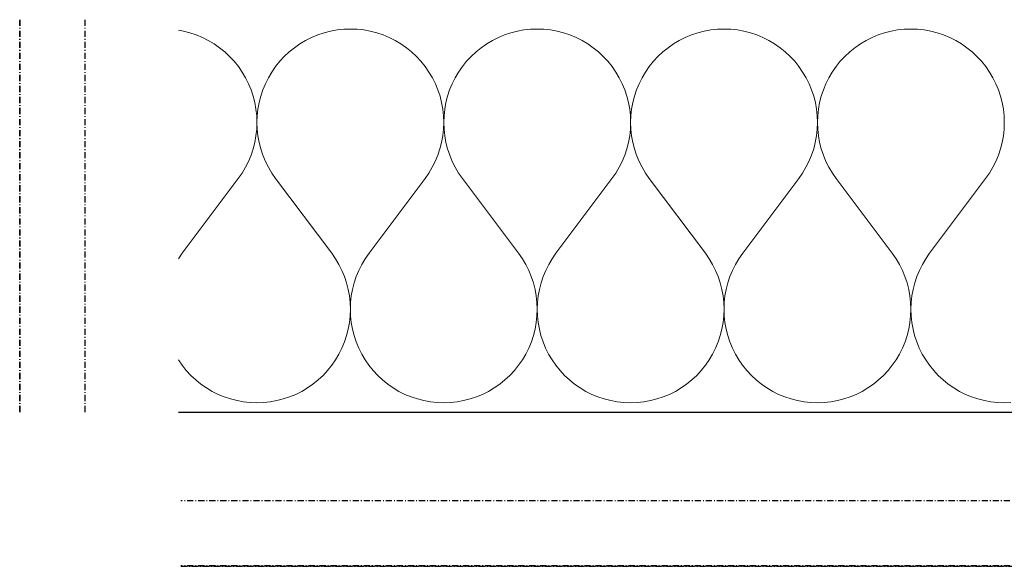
# Model space of a CAD drawing. Header units: millimetres. Extents: x -28017 to 3863, y -4271 to 20239.
# Tile 5 of 105: x -20706 to -20305, y 127 to 350. Entities that reach past the tile are written whole.
import ezdxf

# ---------------------------------------------------------------- set-up
doc = ezdxf.new("R2010")
doc.units = ezdxf.units.MM
doc.header["$MEASUREMENT"] = 0
doc.linetypes.add('Wipeout_Contour', pattern=[1000, 0, -1000])
doc.linetypes.add('Čerchovaná M', pattern=[4.5, 2.5, -0.85, 0.3, -0.85])
for name, color, linetype in [('5._POHLED ZÁPADNÍ_2_Konstrukce - nenosné', 7, 'Continuous'), ('5._POHLED ZÁPADNÍ_2_Nové_Konstrukce - nosné', 7, 'Continuous'), ('5._POHLED ZÁPADNÍ_2_Nové_Výplně – Řezové', 7, 'Continuous')]:
    doc.layers.add(name, color=color, linetype=linetype)

# ---------------------------------------------------------------- blocks, each defined once
blk = doc.blocks.new('*X1', base_point=(-28336.19, -5790.34))
at = {"layer": '5._POHLED ZÁPADNÍ_2_Nové_Výplně – Řezové', "color": 21, "linetype": 'Continuous', "lineweight": 20, "true_color": 0xffaaaa}
for p, q in [((-20639.52, 345.05), (-20641.57, 345.42)), ((-20576.85, 345.53), (-20579.53, 345.05)), ((-20574.15, 345.82), (-20576.85, 345.53)), ((-20571.43, 345.92), (-20574.15, 345.82)), ((-20568.71, 345.82), (-20571.43, 345.92)), ((-20566, 345.53), (-20568.71, 345.82)), ((-20563.33, 345.05), (-20566, 345.53)), ((-20500.66, 345.53), (-20503.34, 345.05)), ((-20497.96, 345.82), (-20500.66, 345.53)), ((-20495.24, 345.92), (-20497.96, 345.82)), ((-20492.52, 345.82), (-20495.24, 345.92)), ((-20489.81, 345.53), (-20492.52, 345.82)), ((-20487.14, 345.05), (-20489.81, 345.53)), ((-20424.47, 345.53), (-20427.15, 345.05)), ((-20421.77, 345.82), (-20424.47, 345.53)), ((-20419.05, 345.92), (-20421.77, 345.82)), ((-20416.33, 345.82), (-20419.05, 345.92)), ((-20413.62, 345.53), (-20416.33, 345.82)), ((-20410.95, 345.05), (-20413.62, 345.53)), ((-20348.28, 345.53), (-20350.96, 345.05)), ((-20345.58, 345.82), (-20348.28, 345.53)), ((-20342.86, 345.92), (-20345.58, 345.82)), ((-20340.14, 345.82), (-20342.86, 345.92)), ((-20337.43, 345.53), (-20340.14, 345.82)), ((-20334.76, 345.05), (-20337.43, 345.53)), ((-20636.88, 344.37), (-20639.52, 345.05)), ((-20634.3, 343.51), (-20636.88, 344.37)), ((-20631.79, 342.47), (-20634.3, 343.51)), ((-20629.36, 341.25), (-20631.79, 342.47)), ((-20587.26, 342.47), (-20589.69, 341.25)), ((-20584.75, 343.51), (-20587.26, 342.47)), ((-20582.17, 344.37), (-20584.75, 343.51)), ((-20579.53, 345.05), (-20582.17, 344.37)), ((-20560.69, 344.37), (-20563.33, 345.05)), ((-20558.11, 343.51), (-20560.69, 344.37)), ((-20555.6, 342.47), (-20558.11, 343.51)), ((-20553.16, 341.25), (-20555.6, 342.47)), ((-20511.07, 342.47), (-20513.5, 341.25)), ((-20508.56, 343.51), (-20511.07, 342.47)), ((-20505.98, 344.37), (-20508.56, 343.51)), ((-20503.34, 345.05), (-20505.98, 344.37)), ((-20484.5, 344.37), (-20487.14, 345.05)), ((-20481.92, 343.51), (-20484.5, 344.37)), ((-20479.41, 342.47), (-20481.92, 343.51)), ((-20476.97, 341.25), (-20479.41, 342.47)), ((-20434.88, 342.47), (-20437.31, 341.25)), ((-20432.37, 343.51), (-20434.88, 342.47)), ((-20429.78, 344.37), (-20432.37, 343.51)), ((-20427.15, 345.05), (-20429.78, 344.37)), ((-20408.31, 344.37), (-20410.95, 345.05)), ((-20405.73, 343.51), (-20408.31, 344.37)), ((-20403.22, 342.47), (-20405.73, 343.51)), ((-20400.78, 341.25), (-20403.22, 342.47)), ((-20358.69, 342.47), (-20361.12, 341.25)), ((-20356.18, 343.51), (-20358.69, 342.47)), ((-20353.59, 344.37), (-20356.18, 343.51)), ((-20350.96, 345.05), (-20353.59, 344.37)), ((-20332.12, 344.37), (-20334.76, 345.05)), ((-20329.54, 343.51), (-20332.12, 344.37)), ((-20327.03, 342.47), (-20329.54, 343.51)), ((-20324.59, 341.25), (-20327.03, 342.47)), ((-20627.02, 339.86), (-20629.36, 341.25)), ((-20624.78, 338.31), (-20627.02, 339.86)), ((-20622.66, 336.6), (-20624.78, 338.31)), ((-20594.27, 338.31), (-20596.38, 336.6)), ((-20592.03, 339.86), (-20594.27, 338.31)), ((-20589.69, 341.25), (-20592.03, 339.86)), ((-20550.83, 339.86), (-20553.16, 341.25)), ((-20548.59, 338.31), (-20550.83, 339.86)), ((-20546.47, 336.6), (-20548.59, 338.31)), ((-20518.08, 338.31), (-20520.19, 336.6)), ((-20515.84, 339.86), (-20518.08, 338.31)), ((-20513.5, 341.25), (-20515.84, 339.86)), ((-20474.63, 339.86), (-20476.97, 341.25)), ((-20472.4, 338.31), (-20474.63, 339.86)), ((-20470.28, 336.6), (-20472.4, 338.31)), ((-20441.89, 338.31), (-20444, 336.6)), ((-20439.65, 339.86), (-20441.89, 338.31)), ((-20437.31, 341.25), (-20439.65, 339.86)), ((-20398.44, 339.86), (-20400.78, 341.25)), ((-20396.21, 338.31), (-20398.44, 339.86)), ((-20394.09, 336.6), (-20396.21, 338.31)), ((-20365.69, 338.31), (-20367.81, 336.6)), ((-20363.46, 339.86), (-20365.69, 338.31)), ((-20361.12, 341.25), (-20363.46, 339.86)), ((-20322.25, 339.86), (-20324.59, 341.25)), ((-20320.02, 338.31), (-20322.25, 339.86)), ((-20317.9, 336.6), (-20320.02, 338.31)), ((-20620.67, 334.75), (-20622.66, 336.6)), ((-20618.82, 332.76), (-20620.67, 334.75)), ((-20598.37, 334.75), (-20600.23, 332.76)), ((-20596.38, 336.6), (-20598.37, 334.75)), ((-20544.48, 334.75), (-20546.47, 336.6)), ((-20542.63, 332.76), (-20544.48, 334.75)), ((-20522.18, 334.75), (-20524.04, 332.76)), ((-20520.19, 336.6), (-20522.18, 334.75)), ((-20468.29, 334.75), (-20470.28, 336.6)), ((-20466.44, 332.76), (-20468.29, 334.75)), ((-20445.99, 334.75), (-20447.85, 332.76)), ((-20444, 336.6), (-20445.99, 334.75)), ((-20392.1, 334.75), (-20394.09, 336.6)), ((-20390.25, 332.76), (-20392.1, 334.75)), ((-20369.8, 334.75), (-20371.66, 332.76)), ((-20367.81, 336.6), (-20369.8, 334.75)), ((-20315.91, 334.75), (-20317.9, 336.6)), ((-20314.06, 332.76), (-20315.91, 334.75)), ((-20617.11, 330.64), (-20618.82, 332.76)), ((-20615.56, 328.4), (-20617.11, 330.64)), ((-20601.93, 330.64), (-20603.48, 328.4)), ((-20600.23, 332.76), (-20601.93, 330.64)), ((-20540.92, 330.64), (-20542.63, 332.76)), ((-20539.37, 328.4), (-20540.92, 330.64)), ((-20525.74, 330.64), (-20527.29, 328.4)), ((-20524.04, 332.76), (-20525.74, 330.64)), ((-20464.73, 330.64), (-20466.44, 332.76)), ((-20463.18, 328.4), (-20464.73, 330.64)), ((-20449.55, 330.64), (-20451.1, 328.4)), ((-20447.85, 332.76), (-20449.55, 330.64)), ((-20388.54, 330.64), (-20390.25, 332.76)), ((-20386.99, 328.4), (-20388.54, 330.64)), ((-20373.36, 330.64), (-20374.91, 328.4)), ((-20371.66, 332.76), (-20373.36, 330.64)), ((-20312.35, 330.64), (-20314.06, 332.76)), ((-20310.8, 328.4), (-20312.35, 330.64)), ((-20614.18, 326.06), (-20615.56, 328.4)), ((-20612.96, 323.63), (-20614.18, 326.06)), ((-20604.87, 326.06), (-20606.09, 323.63)), ((-20603.48, 328.4), (-20604.87, 326.06)), ((-20537.99, 326.06), (-20539.37, 328.4)), ((-20536.77, 323.63), (-20537.99, 326.06)), ((-20528.68, 326.06), (-20529.9, 323.63)), ((-20527.29, 328.4), (-20528.68, 326.06)), ((-20461.79, 326.06), (-20463.18, 328.4)), ((-20460.58, 323.63), (-20461.79, 326.06)), ((-20452.49, 326.06), (-20453.71, 323.63)), ((-20451.1, 328.4), (-20452.49, 326.06)), ((-20385.6, 326.06), (-20386.99, 328.4)), ((-20384.39, 323.63), (-20385.6, 326.06)), ((-20376.3, 326.06), (-20377.52, 323.63)), ((-20374.91, 328.4), (-20376.3, 326.06)), ((-20309.41, 326.06), (-20310.8, 328.4)), ((-20308.2, 323.63), (-20309.41, 326.06)), ((-20611.92, 321.12), (-20612.96, 323.63)), ((-20606.09, 323.63), (-20607.13, 321.12)), ((-20535.73, 321.12), (-20536.77, 323.63)), ((-20529.9, 323.63), (-20530.94, 321.12)), ((-20459.54, 321.12), (-20460.58, 323.63)), ((-20453.71, 323.63), (-20454.75, 321.12)), ((-20383.35, 321.12), (-20384.39, 323.63)), ((-20377.52, 323.63), (-20378.56, 321.12)), ((-20307.16, 321.12), (-20308.2, 323.63)), ((-20611.06, 318.53), (-20611.92, 321.12)), ((-20610.39, 315.9), (-20611.06, 318.53)), ((-20607.99, 318.53), (-20608.66, 315.9)), ((-20607.13, 321.12), (-20607.99, 318.53)), ((-20534.87, 318.53), (-20535.73, 321.12)), ((-20534.2, 315.9), (-20534.87, 318.53)), ((-20531.8, 318.53), (-20532.47, 315.9)), ((-20530.94, 321.12), (-20531.8, 318.53)), ((-20458.68, 318.53), (-20459.54, 321.12)), ((-20458.01, 315.9), (-20458.68, 318.53)), ((-20455.61, 318.53), (-20456.28, 315.9)), ((-20454.75, 321.12), (-20455.61, 318.53)), ((-20382.49, 318.53), (-20383.35, 321.12)), ((-20381.82, 315.9), (-20382.49, 318.53)), ((-20379.41, 318.53), (-20380.09, 315.9)), ((-20378.56, 321.12), (-20379.41, 318.53)), ((-20306.3, 318.53), (-20307.16, 321.12)), ((-20305.63, 315.9), (-20306.3, 318.53)), ((-20609.91, 313.22), (-20610.39, 315.9)), ((-20609.62, 310.52), (-20609.91, 313.22)), ((-20609.14, 313.22), (-20609.43, 310.52)), ((-20608.66, 315.9), (-20609.14, 313.22)), ((-20533.72, 313.22), (-20534.2, 315.9)), ((-20533.43, 310.52), (-20533.72, 313.22)), ((-20532.95, 313.22), (-20533.24, 310.52)), ((-20532.47, 315.9), (-20532.95, 313.22)), ((-20457.53, 313.22), (-20458.01, 315.9)), ((-20457.24, 310.52), (-20457.53, 313.22)), ((-20456.76, 313.22), (-20457.05, 310.52)), ((-20456.28, 315.9), (-20456.76, 313.22)), ((-20381.34, 313.22), (-20381.82, 315.9)), ((-20381.05, 310.52), (-20381.34, 313.22)), ((-20380.57, 313.22), (-20380.86, 310.52)), ((-20380.09, 315.9), (-20380.57, 313.22)), ((-20305.15, 313.22), (-20305.63, 315.9)), ((-20304.86, 310.52), (-20305.15, 313.22)), ((-20609.52, 307.8), (-20609.62, 310.52)), ((-20609.43, 310.52), (-20609.52, 307.8)), ((-20533.33, 307.8), (-20533.43, 310.52)), ((-20533.24, 310.52), (-20533.33, 307.8)), ((-20457.14, 307.8), (-20457.24, 310.52)), ((-20457.05, 310.52), (-20457.14, 307.8)), ((-20380.95, 307.8), (-20381.05, 310.52)), ((-20380.86, 310.52), (-20380.95, 307.8)), ((-20304.76, 307.8), (-20304.86, 310.52)), ((-20609.62, 305.08), (-20609.52, 307.8)), ((-20609.52, 307.8), (-20609.42, 305.08)), ((-20533.43, 305.08), (-20533.33, 307.8)), ((-20533.33, 307.8), (-20533.23, 305.08)), ((-20457.24, 305.08), (-20457.14, 307.8)), ((-20457.14, 307.8), (-20457.04, 305.08)), ((-20381.05, 305.08), (-20380.95, 307.8)), ((-20380.95, 307.8), (-20380.85, 305.08)), ((-20304.86, 305.08), (-20304.76, 307.8)), ((-20610.4, 299.7), (-20609.92, 302.37)), ((-20609.92, 302.37), (-20609.62, 305.08)), ((-20609.42, 305.08), (-20609.13, 302.37)), ((-20609.13, 302.37), (-20608.65, 299.7)), ((-20534.21, 299.7), (-20533.72, 302.37)), ((-20533.72, 302.37), (-20533.43, 305.08)), ((-20533.23, 305.08), (-20532.94, 302.37)), ((-20532.94, 302.37), (-20532.46, 299.7)), ((-20458.02, 299.7), (-20457.53, 302.37)), ((-20457.53, 302.37), (-20457.24, 305.08)), ((-20457.04, 305.08), (-20456.75, 302.37)), ((-20456.75, 302.37), (-20456.27, 299.7)), ((-20381.83, 299.7), (-20381.34, 302.37)), ((-20381.34, 302.37), (-20381.05, 305.08)), ((-20380.85, 305.08), (-20380.56, 302.37)), ((-20380.56, 302.37), (-20380.08, 299.7)), ((-20305.64, 299.7), (-20305.15, 302.37)), ((-20305.15, 302.37), (-20304.86, 305.08)), ((-20611.08, 297.06), (-20610.4, 299.7)), ((-20608.65, 299.7), (-20607.97, 297.06)), ((-20534.88, 297.06), (-20534.21, 299.7)), ((-20532.46, 299.7), (-20531.78, 297.06)), ((-20458.69, 297.06), (-20458.02, 299.7)), ((-20456.27, 299.7), (-20455.59, 297.06)), ((-20382.5, 297.06), (-20381.83, 299.7)), ((-20380.08, 299.7), (-20379.4, 297.06)), ((-20306.31, 297.06), (-20305.64, 299.7)), ((-20612.98, 291.97), (-20611.94, 294.48)), ((-20611.94, 294.48), (-20611.08, 297.06)), ((-20607.97, 297.06), (-20607.11, 294.48)), ((-20607.11, 294.48), (-20606.07, 291.97)), ((-20536.79, 291.97), (-20535.75, 294.48)), ((-20535.75, 294.48), (-20534.88, 297.06)), ((-20531.78, 297.06), (-20530.92, 294.48)), ((-20530.92, 294.48), (-20529.88, 291.97)), ((-20460.6, 291.97), (-20459.56, 294.48)), ((-20459.56, 294.48), (-20458.69, 297.06)), ((-20455.59, 297.06), (-20454.73, 294.48)), ((-20454.73, 294.48), (-20453.69, 291.97)), ((-20384.41, 291.97), (-20383.36, 294.48)), ((-20383.36, 294.48), (-20382.5, 297.06)), ((-20379.4, 297.06), (-20378.54, 294.48)), ((-20378.54, 294.48), (-20377.5, 291.97)), ((-20308.22, 291.97), (-20307.17, 294.48)), ((-20307.17, 294.48), (-20306.31, 297.06)), ((-20615.59, 287.2), (-20614.2, 289.54)), ((-20614.2, 289.54), (-20612.98, 291.97)), ((-20606.07, 291.97), (-20604.85, 289.54)), ((-20604.85, 289.54), (-20603.46, 287.2)), ((-20539.4, 287.2), (-20538.01, 289.54)), ((-20538.01, 289.54), (-20536.79, 291.97)), ((-20529.88, 291.97), (-20528.66, 289.54)), ((-20528.66, 289.54), (-20527.27, 287.2)), ((-20463.21, 287.2), (-20461.82, 289.54)), ((-20461.82, 289.54), (-20460.6, 291.97)), ((-20453.69, 291.97), (-20452.47, 289.54)), ((-20452.47, 289.54), (-20451.08, 287.2)), ((-20387.02, 287.2), (-20385.63, 289.54)), ((-20385.63, 289.54), (-20384.41, 291.97)), ((-20377.5, 291.97), (-20376.28, 289.54)), ((-20376.28, 289.54), (-20374.89, 287.2)), ((-20310.83, 287.2), (-20309.44, 289.54)), ((-20309.44, 289.54), (-20308.22, 291.97)), ((-20617.14, 284.96), (-20615.59, 287.2)), ((-20603.46, 287.2), (-20601.9, 284.96)), ((-20540.95, 284.96), (-20539.4, 287.2)), ((-20527.27, 287.2), (-20525.71, 284.96)), ((-20464.76, 284.96), (-20463.21, 287.2)), ((-20451.08, 287.2), (-20449.52, 284.96)), ((-20388.57, 284.96), (-20387.02, 287.2)), ((-20374.89, 287.2), (-20373.33, 284.96)), ((-20312.38, 284.96), (-20310.83, 287.2)), ((-20640, 254.49), (-20617.14, 284.96)), ((-20579.05, 254.49), (-20601.9, 284.96)), ((-20563.81, 254.49), (-20540.95, 284.96)), ((-20502.86, 254.49), (-20525.71, 284.96)), ((-20487.62, 254.49), (-20464.76, 284.96)), ((-20426.67, 254.49), (-20449.52, 284.96)), ((-20411.43, 254.49), (-20388.57, 284.96)), ((-20350.48, 254.49), (-20373.33, 284.96)), ((-20335.24, 254.49), (-20312.38, 284.96)), ((-20640, 254.49), (-20641.55, 252.25)), ((-20577.49, 252.25), (-20579.05, 254.49)), ((-20563.81, 254.49), (-20565.36, 252.25)), ((-20501.3, 252.25), (-20502.86, 254.49)), ((-20487.62, 254.49), (-20489.17, 252.25)), ((-20425.11, 252.25), (-20426.67, 254.49)), ((-20411.43, 254.49), (-20412.98, 252.25)), ((-20348.92, 252.25), (-20350.48, 254.49)), ((-20335.24, 254.49), (-20336.79, 252.25)), ((-20641.55, 252.25), (-20641.57, 252.22)), ((-20576.1, 249.92), (-20577.49, 252.25)), ((-20574.88, 247.48), (-20576.1, 249.92)), ((-20566.75, 249.92), (-20567.97, 247.48)), ((-20565.36, 252.25), (-20566.75, 249.92)), ((-20499.91, 249.92), (-20501.3, 252.25)), ((-20498.69, 247.48), (-20499.91, 249.92)), ((-20490.56, 249.92), (-20491.78, 247.48)), ((-20489.17, 252.25), (-20490.56, 249.92)), ((-20423.72, 249.92), (-20425.11, 252.25)), ((-20422.5, 247.48), (-20423.72, 249.92)), ((-20414.37, 249.92), (-20415.59, 247.48)), ((-20412.98, 252.25), (-20414.37, 249.92)), ((-20347.53, 249.92), (-20348.92, 252.25)), ((-20346.31, 247.48), (-20347.53, 249.92)), ((-20338.18, 249.92), (-20339.4, 247.48)), ((-20336.79, 252.25), (-20338.18, 249.92)), ((-20573.84, 244.97), (-20574.88, 247.48)), ((-20572.98, 242.39), (-20573.84, 244.97)), ((-20569.02, 244.97), (-20569.88, 242.39)), ((-20567.97, 247.48), (-20569.02, 244.97)), ((-20497.65, 244.97), (-20498.69, 247.48)), ((-20496.79, 242.39), (-20497.65, 244.97)), ((-20492.83, 244.97), (-20493.69, 242.39)), ((-20491.78, 247.48), (-20492.83, 244.97)), ((-20421.46, 244.97), (-20422.5, 247.48)), ((-20420.6, 242.39), (-20421.46, 244.97)), ((-20416.64, 244.97), (-20417.5, 242.39)), ((-20415.59, 247.48), (-20416.64, 244.97)), ((-20345.27, 244.97), (-20346.31, 247.48)), ((-20344.41, 242.39), (-20345.27, 244.97)), ((-20340.44, 244.97), (-20341.31, 242.39)), ((-20339.4, 247.48), (-20340.44, 244.97)), ((-20572.31, 239.76), (-20572.98, 242.39)), ((-20569.88, 242.39), (-20570.55, 239.76)), ((-20496.11, 239.76), (-20496.79, 242.39)), ((-20493.69, 242.39), (-20494.36, 239.76)), ((-20419.92, 239.76), (-20420.6, 242.39)), ((-20417.5, 242.39), (-20418.17, 239.76)), ((-20343.73, 239.76), (-20344.41, 242.39)), ((-20341.31, 242.39), (-20341.98, 239.76)), ((-20571.82, 237.08), (-20572.31, 239.76)), ((-20571.53, 234.37), (-20571.82, 237.08)), ((-20571.04, 237.08), (-20571.33, 234.37)), ((-20570.55, 239.76), (-20571.04, 237.08)), ((-20495.63, 237.08), (-20496.11, 239.76)), ((-20495.34, 234.37), (-20495.63, 237.08)), ((-20494.85, 237.08), (-20495.14, 234.37)), ((-20494.36, 239.76), (-20494.85, 237.08)), ((-20419.44, 237.08), (-20419.92, 239.76)), ((-20419.15, 234.37), (-20419.44, 237.08)), ((-20418.66, 237.08), (-20418.95, 234.37)), ((-20418.17, 239.76), (-20418.66, 237.08)), ((-20343.25, 237.08), (-20343.73, 239.76)), ((-20342.96, 234.37), (-20343.25, 237.08)), ((-20342.47, 237.08), (-20342.76, 234.37)), ((-20341.98, 239.76), (-20342.47, 237.08)), ((-20571.43, 231.66), (-20571.53, 234.37)), ((-20571.33, 234.37), (-20571.43, 231.66)), ((-20495.24, 231.66), (-20495.34, 234.37)), ((-20495.14, 234.37), (-20495.24, 231.66)), ((-20419.05, 231.66), (-20419.15, 234.37)), ((-20418.95, 234.37), (-20419.05, 231.66)), ((-20342.86, 231.66), (-20342.96, 234.37)), ((-20342.76, 234.37), (-20342.86, 231.66)), ((-20571.81, 226.23), (-20571.52, 228.94)), ((-20571.52, 228.94), (-20571.43, 231.66)), ((-20571.43, 231.66), (-20571.33, 228.94)), ((-20571.33, 228.94), (-20571.04, 226.23)), ((-20495.62, 226.23), (-20495.33, 228.94)), ((-20495.33, 228.94), (-20495.24, 231.66)), ((-20495.24, 231.66), (-20495.14, 228.94)), ((-20495.14, 228.94), (-20494.85, 226.23)), ((-20419.43, 226.23), (-20419.14, 228.94)), ((-20419.14, 228.94), (-20419.05, 231.66)), ((-20419.05, 231.66), (-20418.95, 228.94)), ((-20418.95, 228.94), (-20418.66, 226.23)), ((-20343.24, 226.23), (-20342.95, 228.94)), ((-20342.95, 228.94), (-20342.86, 231.66)), ((-20342.86, 231.66), (-20342.76, 228.94)), ((-20342.76, 228.94), (-20342.47, 226.23)), ((-20572.29, 223.55), (-20571.81, 226.23)), ((-20571.04, 226.23), (-20570.56, 223.55)), ((-20496.1, 223.55), (-20495.62, 226.23)), ((-20494.85, 226.23), (-20494.37, 223.55)), ((-20419.91, 223.55), (-20419.43, 226.23)), ((-20418.66, 226.23), (-20418.18, 223.55)), ((-20343.72, 223.55), (-20343.24, 226.23)), ((-20342.47, 226.23), (-20341.99, 223.55)), ((-20573.82, 218.34), (-20572.97, 220.92)), ((-20572.97, 220.92), (-20572.29, 223.55)), ((-20570.56, 223.55), (-20569.89, 220.92)), ((-20569.89, 220.92), (-20569.03, 218.34)), ((-20497.63, 218.34), (-20496.78, 220.92)), ((-20496.78, 220.92), (-20496.1, 223.55)), ((-20494.37, 223.55), (-20493.7, 220.92)), ((-20493.7, 220.92), (-20492.84, 218.34)), ((-20421.44, 218.34), (-20420.59, 220.92)), ((-20420.59, 220.92), (-20419.91, 223.55)), ((-20418.18, 223.55), (-20417.51, 220.92)), ((-20417.51, 220.92), (-20416.65, 218.34)), ((-20345.25, 218.34), (-20344.39, 220.92)), ((-20344.39, 220.92), (-20343.72, 223.55)), ((-20341.99, 223.55), (-20341.32, 220.92)), ((-20341.32, 220.92), (-20340.46, 218.34)), ((-20574.86, 215.82), (-20573.82, 218.34)), ((-20569.03, 218.34), (-20567.99, 215.82)), ((-20498.67, 215.82), (-20497.63, 218.34)), ((-20492.84, 218.34), (-20491.8, 215.82)), ((-20422.48, 215.82), (-20421.44, 218.34)), ((-20416.65, 218.34), (-20415.61, 215.82)), ((-20346.29, 215.82), (-20345.25, 218.34)), ((-20340.46, 218.34), (-20339.42, 215.82)), ((-20577.47, 211.05), (-20576.08, 213.39)), ((-20576.08, 213.39), (-20574.86, 215.82)), ((-20567.99, 215.82), (-20566.78, 213.39)), ((-20566.78, 213.39), (-20565.39, 211.05)), ((-20501.28, 211.05), (-20499.89, 213.39)), ((-20499.89, 213.39), (-20498.67, 215.82)), ((-20491.8, 215.82), (-20490.59, 213.39)), ((-20490.59, 213.39), (-20489.2, 211.05)), ((-20425.09, 211.05), (-20423.7, 213.39)), ((-20423.7, 213.39), (-20422.48, 215.82)), ((-20415.61, 215.82), (-20414.4, 213.39)), ((-20414.4, 213.39), (-20413.01, 211.05)), ((-20348.9, 211.05), (-20347.51, 213.39)), ((-20347.51, 213.39), (-20346.29, 215.82)), ((-20339.42, 215.82), (-20338.21, 213.39)), ((-20338.21, 213.39), (-20336.82, 211.05)), ((-20641.57, 211.04), (-20640.03, 208.81)), ((-20640.03, 208.81), (-20638.32, 206.69)), ((-20580.72, 206.69), (-20579.02, 208.81)), ((-20579.02, 208.81), (-20577.47, 211.05)), ((-20565.39, 211.05), (-20563.84, 208.81)), ((-20563.84, 208.81), (-20562.13, 206.69)), ((-20504.53, 206.69), (-20502.83, 208.81)), ((-20502.83, 208.81), (-20501.28, 211.05)), ((-20489.2, 211.05), (-20487.65, 208.81)), ((-20487.65, 208.81), (-20485.94, 206.69)), ((-20428.34, 206.69), (-20426.64, 208.81)), ((-20426.64, 208.81), (-20425.09, 211.05)), ((-20413.01, 211.05), (-20411.46, 208.81)), ((-20411.46, 208.81), (-20409.75, 206.69)), ((-20352.15, 206.69), (-20350.45, 208.81)), ((-20350.45, 208.81), (-20348.9, 211.05)), ((-20336.82, 211.05), (-20335.27, 208.81)), ((-20335.27, 208.81), (-20333.56, 206.69)), ((-20638.32, 206.69), (-20636.47, 204.7)), ((-20582.58, 204.7), (-20580.72, 206.69)), ((-20562.13, 206.69), (-20560.28, 204.7)), ((-20506.39, 204.7), (-20504.53, 206.69)), ((-20485.94, 206.69), (-20484.09, 204.7)), ((-20430.2, 204.7), (-20428.34, 206.69)), ((-20409.75, 206.69), (-20407.9, 204.7)), ((-20354.01, 204.7), (-20352.15, 206.69)), ((-20333.56, 206.69), (-20331.71, 204.7)), ((-20636.47, 204.7), (-20634.48, 202.85)), ((-20634.48, 202.85), (-20632.36, 201.14)), ((-20632.36, 201.14), (-20630.13, 199.59)), ((-20588.92, 199.59), (-20586.69, 201.14)), ((-20586.69, 201.14), (-20584.57, 202.85)), ((-20584.57, 202.85), (-20582.58, 204.7)), ((-20560.28, 204.7), (-20558.29, 202.85)), ((-20558.29, 202.85), (-20556.17, 201.14)), ((-20556.17, 201.14), (-20553.94, 199.59)), ((-20512.73, 199.59), (-20510.5, 201.14)), ((-20510.5, 201.14), (-20508.38, 202.85)), ((-20508.38, 202.85), (-20506.39, 204.7)), ((-20484.09, 204.7), (-20482.1, 202.85)), ((-20482.1, 202.85), (-20479.98, 201.14)), ((-20479.98, 201.14), (-20477.75, 199.59)), ((-20436.54, 199.59), (-20434.31, 201.14)), ((-20434.31, 201.14), (-20432.19, 202.85)), ((-20432.19, 202.85), (-20430.2, 204.7)), ((-20407.9, 204.7), (-20405.91, 202.85)), ((-20405.91, 202.85), (-20403.79, 201.14)), ((-20403.79, 201.14), (-20401.56, 199.59)), ((-20360.35, 199.59), (-20358.11, 201.14)), ((-20358.11, 201.14), (-20356, 202.85)), ((-20356, 202.85), (-20354.01, 204.7)), ((-20331.71, 204.7), (-20329.72, 202.85)), ((-20329.72, 202.85), (-20327.6, 201.14)), ((-20327.6, 201.14), (-20325.37, 199.59)), ((-20630.13, 199.59), (-20627.79, 198.2)), ((-20627.79, 198.2), (-20625.36, 196.98)), ((-20625.36, 196.98), (-20622.84, 195.94)), ((-20596.21, 195.94), (-20593.69, 196.98)), ((-20593.69, 196.98), (-20591.26, 198.2)), ((-20591.26, 198.2), (-20588.92, 199.59)), ((-20553.94, 199.59), (-20551.6, 198.2)), ((-20551.6, 198.2), (-20549.16, 196.98)), ((-20549.16, 196.98), (-20546.65, 195.94)), ((-20520.02, 195.94), (-20517.5, 196.98)), ((-20517.5, 196.98), (-20515.07, 198.2)), ((-20515.07, 198.2), (-20512.73, 199.59)), ((-20477.75, 199.59), (-20475.41, 198.2)), ((-20475.41, 198.2), (-20472.97, 196.98)), ((-20472.97, 196.98), (-20470.46, 195.94)), ((-20443.82, 195.94), (-20441.31, 196.98)), ((-20441.31, 196.98), (-20438.88, 198.2)), ((-20438.88, 198.2), (-20436.54, 199.59)), ((-20401.56, 199.59), (-20399.22, 198.2)), ((-20399.22, 198.2), (-20396.78, 196.98)), ((-20396.78, 196.98), (-20394.27, 195.94)), ((-20367.63, 195.94), (-20365.12, 196.98)), ((-20365.12, 196.98), (-20362.69, 198.2)), ((-20362.69, 198.2), (-20360.35, 199.59)), ((-20325.37, 199.59), (-20323.03, 198.2)), ((-20323.03, 198.2), (-20320.59, 196.98)), ((-20320.59, 196.98), (-20318.08, 195.94)), ((-20622.84, 195.94), (-20620.26, 195.08)), ((-20620.26, 195.08), (-20617.62, 194.41)), ((-20617.62, 194.41), (-20614.95, 193.92)), ((-20614.95, 193.92), (-20612.24, 193.63)), ((-20612.24, 193.63), (-20609.52, 193.54)), ((-20609.52, 193.54), (-20606.81, 193.63)), ((-20606.81, 193.63), (-20604.1, 193.92)), ((-20604.1, 193.92), (-20601.42, 194.41)), ((-20601.42, 194.41), (-20598.79, 195.08)), ((-20598.79, 195.08), (-20596.21, 195.94)), ((-20546.65, 195.94), (-20544.07, 195.08)), ((-20544.07, 195.08), (-20541.43, 194.41)), ((-20541.43, 194.41), (-20538.76, 193.92)), ((-20538.76, 193.92), (-20536.05, 193.63)), ((-20536.05, 193.63), (-20533.33, 193.54)), ((-20533.33, 193.54), (-20530.61, 193.63)), ((-20530.61, 193.63), (-20527.91, 193.92)), ((-20527.91, 193.92), (-20525.23, 194.41)), ((-20525.23, 194.41), (-20522.6, 195.08)), ((-20522.6, 195.08), (-20520.02, 195.94)), ((-20470.46, 195.94), (-20467.88, 195.08)), ((-20467.88, 195.08), (-20465.24, 194.41)), ((-20465.24, 194.41), (-20462.57, 193.92)), ((-20462.57, 193.92), (-20459.86, 193.63)), ((-20459.86, 193.63), (-20457.14, 193.54)), ((-20457.14, 193.54), (-20454.42, 193.63)), ((-20454.42, 193.63), (-20451.72, 193.92)), ((-20451.72, 193.92), (-20449.04, 194.41)), ((-20449.04, 194.41), (-20446.41, 195.08)), ((-20446.41, 195.08), (-20443.82, 195.94)), ((-20394.27, 195.94), (-20391.69, 195.08)), ((-20391.69, 195.08), (-20389.05, 194.41)), ((-20389.05, 194.41), (-20386.38, 193.92)), ((-20386.38, 193.92), (-20383.67, 193.63)), ((-20383.67, 193.63), (-20380.95, 193.54)), ((-20380.95, 193.54), (-20378.23, 193.63)), ((-20378.23, 193.63), (-20375.53, 193.92)), ((-20375.53, 193.92), (-20372.85, 194.41)), ((-20372.85, 194.41), (-20370.22, 195.08)), ((-20370.22, 195.08), (-20367.63, 195.94)), ((-20318.08, 195.94), (-20315.5, 195.08)), ((-20315.5, 195.08), (-20312.86, 194.41)), ((-20312.86, 194.41), (-20310.19, 193.92)), ((-20310.19, 193.92), (-20307.48, 193.63)), ((-20307.48, 193.63), (-20304.76, 193.54)), ((-20304.76, 193.54), (-20302.04, 193.63))]:
    blk.add_line(p, q, dxfattribs=at)

msp = doc.modelspace()

# ---------------------------------------------------------------- linework, layer by layer
at = {"layer": '5._POHLED ZÁPADNÍ_2_Nové_Konstrukce - nosné', "color": 1, "linetype": 'Čerchovaná M', "lineweight": 25}
for p, q in [((-20706.19, 189.73), (-20706.19, 349.73)), ((-20706.1, 189.73), (-20706.1, 349.73)), ((-16004.97, 127.04), (-20640.55, 127.04)), ((-16004.97, 126.95), (-20640.55, 126.96))]:
    msp.add_line(p, q, dxfattribs=at)
at = {"layer": '5._POHLED ZÁPADNÍ_2_Nové_Konstrukce - nosné', "color": 1, "linetype": 'Čerchovaná M', "lineweight": 25, "flags": 128}
for points in [[(-20706.27, 349.73), (-20706.27, 189.73)], [(-20679.54, 189.73), (-20679.54, 349.73)], [(-16004.97, 153.6), (-20640.55, 153.61)], [(-20640.55, 126.87), (-16004.97, 126.87)]]:
    msp.add_lwpolyline(points, dxfattribs=at)

# ---------------------------------------------------------------- wipeouts: each hides what was drawn before it
at = {"color": 254, "linetype": 'Wipeout_Contour', "lineweight": 0, "ltscale": 97848.650974}
msp.add_wipeout([(-20641.57, 349.73), (-20641.57, 189.73), (-18851.3, 189.73), (-18851.3, 339.73), (-18851.3, 349.73)], dxfattribs=at).dxf.layer = '5._POHLED ZÁPADNÍ_2_Nové_Výplně – Řezové'

# ---------------------------------------------------------------- next in the draw order: linework, layer by layer
at = {"layer": '5._POHLED ZÁPADNÍ_2_Nové_Konstrukce - nosné', "color": 1, "linetype": 'Continuous', "lineweight": 25, "flags": 128}
msp.add_lwpolyline([(-20641.57, 189.73), (-18851.3, 189.73)], dxfattribs=at)

# ---------------------------------------------------------------- next in the draw order: block references
at = {"layer": '5._POHLED ZÁPADNÍ_2_Konstrukce - nenosné', "color": 9, "linetype": 'Continuous', "lineweight": 13}
msp.add_blockref('*X1', (-28336.19, -5790.34), dxfattribs=at)

doc.saveas('drawing.dxf')
